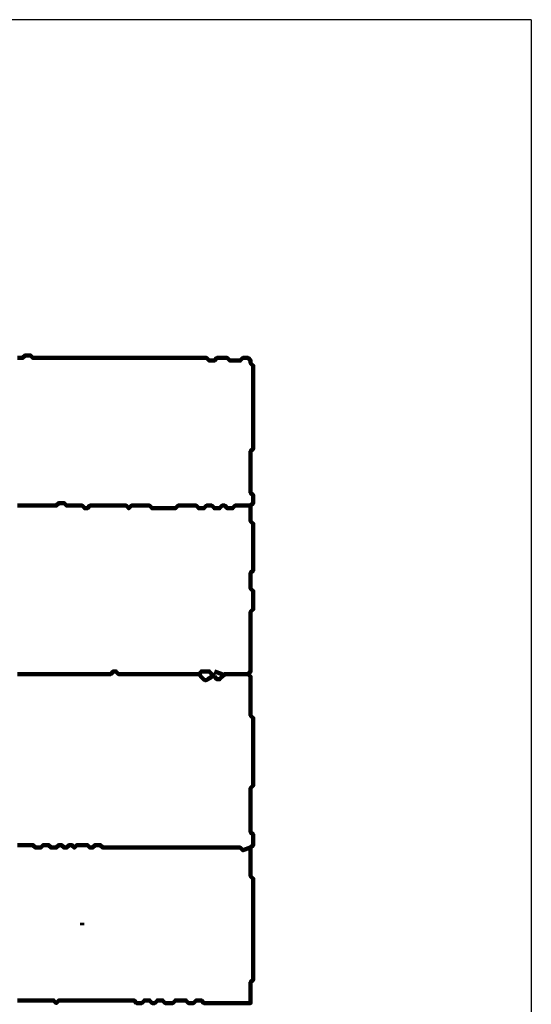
# Model space of a CAD drawing. Header units: metres. Extents: x 1959 to 4131, y 3282 to 4313.
# Tile 245 of 256: x 2412.93 to 2414.75, y 4305.34 to 4308.85. Entities that reach past the tile are written whole.
import ezdxf

# ---------------------------------------------------------------- set-up
doc = ezdxf.new("R2010")
doc.units = ezdxf.units.M
doc.layers.add('Dibujo', color=7, linetype='Continuous')
doc.layers.add('P', color=250, linetype='Continuous', lineweight=100)

msp = doc.modelspace()

# ---------------------------------------------------------------- linework, layer by layer
at = {"layer": 'Dibujo', "color": 0, "linetype": 'ByBlock'}
for q in [(2397.7548, 4308.8496), (2414.7548, 4283.1496)]:
    msp.add_line((2414.7548, 4308.8496), q, dxfattribs=at)
at = {"layer": 'P', "color": 0, "linetype": 'Continuous'}
for points in [[(2412.9245, 4307.6441), (2412.9337, 4307.6441), (2412.943, 4307.6441), (2412.9522, 4307.6534), (2412.9614, 4307.6534), (2412.9707, 4307.6534), (2412.9799, 4307.6441), (2412.9891, 4307.6441), (2412.9983, 4307.6441), (2413.0076, 4307.6441), (2413.0168, 4307.6441), (2413.026, 4307.6441), (2413.0353, 4307.6441), (2413.0445, 4307.6441), (2413.0537, 4307.6441), (2413.063, 4307.6441), (2413.0722, 4307.6441), (2413.0814, 4307.6441), (2413.0907, 4307.6441), (2413.0999, 4307.6441), (2413.1091, 4307.6441), (2413.1183, 4307.6441), (2413.1276, 4307.6441), (2413.1368, 4307.6441), (2413.146, 4307.6441), (2413.1553, 4307.6441), (2413.1645, 4307.6441), (2413.1737, 4307.6441), (2413.183, 4307.6441), (2413.1922, 4307.6441), (2413.2014, 4307.6441), (2413.2107, 4307.6441), (2413.2199, 4307.6441), (2413.2291, 4307.6441), (2413.2383, 4307.6441), (2413.2476, 4307.6441), (2413.2568, 4307.6441), (2413.266, 4307.6441), (2413.2753, 4307.6441), (2413.2845, 4307.6441), (2413.2937, 4307.6441), (2413.303, 4307.6441), (2413.3122, 4307.6441), (2413.3214, 4307.6441), (2413.3307, 4307.6441), (2413.3399, 4307.6441), (2413.3491, 4307.6441), (2413.3583, 4307.6441), (2413.3676, 4307.6441), (2413.3768, 4307.6441), (2413.386, 4307.6441), (2413.3953, 4307.6441), (2413.4045, 4307.6441), (2413.4137, 4307.6441), (2413.423, 4307.6441), (2413.4322, 4307.6441), (2413.4414, 4307.6441), (2413.4507, 4307.6441), (2413.4599, 4307.6441), (2413.4691, 4307.6441), (2413.4783, 4307.6441), (2413.4876, 4307.6441), (2413.4968, 4307.6441), (2413.506, 4307.6441), (2413.5153, 4307.6441), (2413.5245, 4307.6441), (2413.5337, 4307.6441), (2413.543, 4307.6441), (2413.5522, 4307.6441), (2413.5614, 4307.6441), (2413.5707, 4307.6441), (2413.5799, 4307.6441), (2413.5891, 4307.6441), (2413.5983, 4307.6441), (2413.6076, 4307.6349), (2413.6168, 4307.6349), (2413.626, 4307.6349), (2413.6353, 4307.6441), (2413.6445, 4307.6441), (2413.6537, 4307.6441), (2413.663, 4307.6441), (2413.6722, 4307.6441), (2413.6814, 4307.6349), (2413.6907, 4307.6349), (2413.6999, 4307.6349), (2413.7091, 4307.6349), (2413.7183, 4307.6349), (2413.7276, 4307.6441), (2413.7368, 4307.6441), (2413.746, 4307.6441), (2413.7553, 4307.6349), (2413.7553, 4307.6257), (2413.7645, 4307.6164), (2413.7645, 4307.6072), (2413.7645, 4307.598), (2413.7645, 4307.5887), (2413.7645, 4307.5795), (2413.7645, 4307.5703), (2413.7645, 4307.561), (2413.7645, 4307.5518), (2413.7645, 4307.5426), (2413.7645, 4307.5334), (2413.7645, 4307.5241), (2413.7645, 4307.5149), (2413.7645, 4307.5057), (2413.7645, 4307.4964), (2413.7645, 4307.4872), (2413.7645, 4307.478), (2413.7645, 4307.4687), (2413.7645, 4307.4595), (2413.7645, 4307.4503), (2413.7645, 4307.441), (2413.7645, 4307.4318), (2413.7645, 4307.4226), (2413.7645, 4307.4134), (2413.7645, 4307.4041), (2413.7645, 4307.3949), (2413.7645, 4307.3857), (2413.7645, 4307.3764), (2413.7645, 4307.3672), (2413.7645, 4307.358), (2413.7645, 4307.3487), (2413.7645, 4307.3395), (2413.7645, 4307.3303), (2413.7645, 4307.321), (2413.7553, 4307.3118), (2413.7553, 4307.3026), (2413.7553, 4307.2934), (2413.7553, 4307.2841), (2413.7553, 4307.2749), (2413.7553, 4307.2657), (2413.7553, 4307.2564), (2413.7553, 4307.2472), (2413.7553, 4307.238), (2413.7553, 4307.2287), (2413.7553, 4307.2195), (2413.7553, 4307.2103), (2413.7553, 4307.201), (2413.7553, 4307.1918), (2413.7553, 4307.1826), (2413.7553, 4307.1734), (2413.7553, 4307.1641), (2413.7645, 4307.1549), (2413.7645, 4307.1457), (2413.7645, 4307.1364), (2413.7645, 4307.1272), (2413.7553, 4307.118), (2413.7553, 4307.1087), (2413.7553, 4307.0995), (2413.7553, 4307.0903), (2413.7553, 4307.081), (2413.7553, 4307.0718), (2413.7553, 4307.0626), (2413.7645, 4307.0534), (2413.7645, 4307.0441), (2413.7645, 4307.0349), (2413.7645, 4307.0257), (2413.7645, 4307.0164), (2413.7645, 4307.0072), (2413.7645, 4306.998), (2413.7645, 4306.9887), (2413.7645, 4306.9795), (2413.7645, 4306.9703), (2413.7645, 4306.961), (2413.7645, 4306.9518), (2413.7645, 4306.9426), (2413.7645, 4306.9334), (2413.7645, 4306.9241), (2413.7645, 4306.9149), (2413.7645, 4306.9057), (2413.7645, 4306.8964), (2413.7645, 4306.8872), (2413.7553, 4306.878), (2413.7553, 4306.8687), (2413.7553, 4306.8595), (2413.7553, 4306.8503), (2413.7553, 4306.841), (2413.7553, 4306.8318), (2413.7553, 4306.8226), (2413.7645, 4306.8134), (2413.7645, 4306.8041), (2413.7645, 4306.7949), (2413.7645, 4306.7857), (2413.7645, 4306.7764), (2413.7645, 4306.7672), (2413.7645, 4306.758), (2413.7645, 4306.7487), (2413.7553, 4306.7395), (2413.7553, 4306.7303), (2413.7553, 4306.721), (2413.7553, 4306.7118), (2413.7553, 4306.7026), (2413.7553, 4306.6934), (2413.7553, 4306.6841), (2413.7553, 4306.6749), (2413.7553, 4306.6657), (2413.7553, 4306.6564), (2413.7553, 4306.6472), (2413.7553, 4306.638), (2413.7553, 4306.6287), (2413.7553, 4306.6195), (2413.7553, 4306.6103), (2413.7553, 4306.601), (2413.7553, 4306.5918), (2413.7553, 4306.5826), (2413.7553, 4306.5734), (2413.7553, 4306.5641), (2413.7553, 4306.5549), (2413.7553, 4306.5457), (2413.7553, 4306.5364), (2413.7553, 4306.5272), (2413.746, 4306.518), (2413.7553, 4306.5087), (2413.7553, 4306.4995), (2413.7553, 4306.4903), (2413.7553, 4306.481), (2413.7553, 4306.4718), (2413.7553, 4306.4626), (2413.7553, 4306.4534), (2413.7553, 4306.4441), (2413.7553, 4306.4349), (2413.7553, 4306.4257), (2413.7553, 4306.4164), (2413.7553, 4306.4072), (2413.7553, 4306.398), (2413.7553, 4306.3887), (2413.7553, 4306.3795), (2413.7553, 4306.3703), (2413.7645, 4306.361), (2413.7645, 4306.3518), (2413.7645, 4306.3426), (2413.7645, 4306.3334), (2413.7645, 4306.3241), (2413.7645, 4306.3149), (2413.7645, 4306.3057), (2413.7645, 4306.2964), (2413.7645, 4306.2872), (2413.7645, 4306.278), (2413.7645, 4306.2687), (2413.7645, 4306.2595), (2413.7645, 4306.2503), (2413.7645, 4306.241), (2413.7645, 4306.2318), (2413.7645, 4306.2226), (2413.7645, 4306.2134), (2413.7645, 4306.2041), (2413.7645, 4306.1949), (2413.7645, 4306.1857), (2413.7645, 4306.1764), (2413.7645, 4306.1672), (2413.7645, 4306.158), (2413.7645, 4306.1487), (2413.7645, 4306.1395), (2413.7645, 4306.1303), (2413.7645, 4306.121), (2413.7553, 4306.1118), (2413.7553, 4306.1026), (2413.7553, 4306.0934), (2413.7553, 4306.0841), (2413.7553, 4306.0749), (2413.7553, 4306.0657), (2413.7553, 4306.0564), (2413.7553, 4306.0472), (2413.7553, 4306.038), (2413.7553, 4306.0287), (2413.7553, 4306.0195), (2413.7553, 4306.0103), (2413.7553, 4306.001), (2413.7553, 4305.9918), (2413.7553, 4305.9826), (2413.7553, 4305.9734), (2413.7553, 4305.9641), (2413.7553, 4305.9549), (2413.7645, 4305.9457), (2413.7645, 4305.9364), (2413.7645, 4305.9272), (2413.7645, 4305.918), (2413.7645, 4305.9087), (2413.7553, 4305.8995), (2413.7553, 4305.8903), (2413.7553, 4305.881), (2413.7553, 4305.8718), (2413.7553, 4305.8626), (2413.7553, 4305.8534), (2413.7553, 4305.8441), (2413.7553, 4305.8349), (2413.7553, 4305.8257), (2413.7553, 4305.8164), (2413.7553, 4305.8072), (2413.7553, 4305.798), (2413.7645, 4305.7887), (2413.7645, 4305.7795), (2413.7645, 4305.7703), (2413.7645, 4305.761), (2413.7645, 4305.7518), (2413.7645, 4305.7426), (2413.7645, 4305.7334), (2413.7645, 4305.7241), (2413.7645, 4305.7149), (2413.7645, 4305.7057), (2413.7645, 4305.6964), (2413.7645, 4305.6872), (2413.7645, 4305.678), (2413.7645, 4305.6687), (2413.7645, 4305.6595), (2413.7645, 4305.6503), (2413.7645, 4305.641), (2413.7645, 4305.6318), (2413.7645, 4305.6226), (2413.7645, 4305.6134), (2413.7645, 4305.6041), (2413.7645, 4305.5949), (2413.7645, 4305.5857), (2413.7645, 4305.5764), (2413.7645, 4305.5672), (2413.7645, 4305.558), (2413.7645, 4305.5487), (2413.7645, 4305.5395), (2413.7645, 4305.5303), (2413.7645, 4305.521), (2413.7645, 4305.5118), (2413.7645, 4305.5026), (2413.7645, 4305.4934), (2413.7645, 4305.4841), (2413.7645, 4305.4749), (2413.7645, 4305.4657), (2413.7645, 4305.4564), (2413.7645, 4305.4472), (2413.7645, 4305.438), (2413.7645, 4305.4287), (2413.7553, 4305.4195), (2413.7553, 4305.4103), (2413.7553, 4305.401), (2413.7553, 4305.3918), (2413.7553, 4305.3826), (2413.7553, 4305.3734), (2413.7553, 4305.3641), (2413.7553, 4305.3549), (2413.7553, 4305.3457), (2413.746, 4305.3457), (2413.7368, 4305.3457), (2413.7276, 4305.3457), (2413.7183, 4305.3457), (2413.7091, 4305.3457), (2413.6999, 4305.3457), (2413.6907, 4305.3457), (2413.6814, 4305.3457), (2413.6722, 4305.3457), (2413.663, 4305.3457), (2413.6537, 4305.3457), (2413.6445, 4305.3457), (2413.6353, 4305.3457), (2413.626, 4305.3457), (2413.6168, 4305.3457), (2413.6076, 4305.3457), (2413.5983, 4305.3457), (2413.5891, 4305.3457), (2413.5799, 4305.3549), (2413.5707, 4305.3549), (2413.5614, 4305.3549), (2413.5522, 4305.3457), (2413.543, 4305.3457), (2413.5337, 4305.3457), (2413.5245, 4305.3549), (2413.5153, 4305.3549), (2413.506, 4305.3549), (2413.4968, 4305.3549), (2413.4876, 4305.3549), (2413.4783, 4305.3457), (2413.4691, 4305.3457), (2413.4599, 4305.3457), (2413.4507, 4305.3457), (2413.4414, 4305.3549), (2413.4322, 4305.3549), (2413.423, 4305.3549), (2413.4137, 4305.3457), (2413.4045, 4305.3457), (2413.3953, 4305.3549), (2413.386, 4305.3549), (2413.3768, 4305.3549), (2413.3676, 4305.3457), (2413.3583, 4305.3457), (2413.3491, 4305.3457), (2413.3399, 4305.3549), (2413.3307, 4305.3549), (2413.3214, 4305.3549), (2413.3122, 4305.3549), (2413.303, 4305.3549), (2413.2937, 4305.3549), (2413.2845, 4305.3549), (2413.2753, 4305.3549), (2413.266, 4305.3549), (2413.2568, 4305.3549), (2413.2476, 4305.3549), (2413.2383, 4305.3549), (2413.2291, 4305.3549), (2413.2199, 4305.3549), (2413.2107, 4305.3549), (2413.2014, 4305.3549), (2413.1922, 4305.3549), (2413.183, 4305.3549), (2413.1737, 4305.3549), (2413.1645, 4305.3549), (2413.1553, 4305.3549), (2413.146, 4305.3549), (2413.1368, 4305.3549), (2413.1276, 4305.3549), (2413.1183, 4305.3549), (2413.1091, 4305.3549), (2413.0999, 4305.3549), (2413.0907, 4305.3549), (2413.0814, 4305.3549), (2413.0722, 4305.3549), (2413.063, 4305.3457), (2413.0537, 4305.3549), (2413.0445, 4305.3549), (2413.0353, 4305.3549), (2413.026, 4305.3549), (2413.0168, 4305.3549), (2413.0076, 4305.3549), (2412.9983, 4305.3549), (2412.9891, 4305.3549), (2412.9799, 4305.3549), (2412.9707, 4305.3549), (2412.9614, 4305.3549), (2412.9522, 4305.3549), (2412.943, 4305.3549), (2412.9337, 4305.3549), (2412.9245, 4305.3549)], [(2412.9245, 4307.118), (2412.9337, 4307.118), (2412.943, 4307.118), (2412.9522, 4307.118), (2412.9614, 4307.118), (2412.9707, 4307.118), (2412.9799, 4307.118), (2412.9891, 4307.118), (2412.9983, 4307.118), (2413.0076, 4307.118), (2413.0168, 4307.118), (2413.026, 4307.118), (2413.0353, 4307.118), (2413.0445, 4307.118), (2413.0537, 4307.118), (2413.063, 4307.118), (2413.0722, 4307.1272), (2413.0814, 4307.1272), (2413.0907, 4307.1272), (2413.0999, 4307.118), (2413.1091, 4307.118), (2413.1183, 4307.118), (2413.1276, 4307.118), (2413.1368, 4307.118), (2413.146, 4307.118), (2413.1553, 4307.118), (2413.1645, 4307.1087), (2413.1737, 4307.1087), (2413.183, 4307.118), (2413.1922, 4307.118), (2413.2014, 4307.118), (2413.2107, 4307.118), (2413.2199, 4307.118), (2413.2291, 4307.118), (2413.2383, 4307.118), (2413.2476, 4307.118), (2413.2568, 4307.118), (2413.266, 4307.118), (2413.2753, 4307.118), (2413.2845, 4307.118), (2413.2937, 4307.118), (2413.303, 4307.118), (2413.3122, 4307.118), (2413.3214, 4307.1087), (2413.3307, 4307.118), (2413.3399, 4307.118), (2413.3491, 4307.118), (2413.3583, 4307.118), (2413.3676, 4307.118), (2413.3768, 4307.118), (2413.386, 4307.118), (2413.3953, 4307.118), (2413.4045, 4307.1087), (2413.4137, 4307.1087), (2413.423, 4307.1087), (2413.4322, 4307.1087), (2413.4414, 4307.1087), (2413.4507, 4307.1087), (2413.4599, 4307.1087), (2413.4691, 4307.1087), (2413.4783, 4307.1087), (2413.4876, 4307.1087), (2413.4968, 4307.118), (2413.506, 4307.118), (2413.5153, 4307.118), (2413.5245, 4307.118), (2413.5337, 4307.118), (2413.543, 4307.118), (2413.5522, 4307.118), (2413.5614, 4307.118), (2413.5707, 4307.1087), (2413.5799, 4307.1087), (2413.5891, 4307.1087), (2413.5983, 4307.118), (2413.6076, 4307.118), (2413.6168, 4307.118), (2413.626, 4307.1087), (2413.6353, 4307.1087), (2413.6445, 4307.1087), (2413.6537, 4307.118), (2413.663, 4307.118), (2413.6722, 4307.1087), (2413.6814, 4307.1087), (2413.6907, 4307.1087), (2413.6999, 4307.118), (2413.7091, 4307.118), (2413.7183, 4307.118), (2413.7276, 4307.118), (2413.7553, 4307.118)], [(2412.9245, 4306.518), (2412.9337, 4306.518), (2412.943, 4306.518), (2412.9522, 4306.518), (2412.9614, 4306.518), (2412.9707, 4306.518), (2412.9799, 4306.518), (2412.9891, 4306.518), (2412.9983, 4306.518), (2413.0076, 4306.518), (2413.0168, 4306.518), (2413.026, 4306.518), (2413.0353, 4306.518), (2413.0445, 4306.518), (2413.0537, 4306.518), (2413.063, 4306.518), (2413.0722, 4306.518), (2413.0814, 4306.518), (2413.0907, 4306.518), (2413.0999, 4306.518), (2413.1091, 4306.518), (2413.1183, 4306.518), (2413.1276, 4306.518), (2413.1368, 4306.518), (2413.146, 4306.518), (2413.1553, 4306.518), (2413.1645, 4306.518), (2413.1737, 4306.518), (2413.183, 4306.518), (2413.1922, 4306.518), (2413.2014, 4306.518), (2413.2107, 4306.518), (2413.2199, 4306.518), (2413.2291, 4306.518), (2413.2383, 4306.518), (2413.2476, 4306.518), (2413.2568, 4306.518), (2413.266, 4306.5272), (2413.2753, 4306.5272), (2413.2845, 4306.518), (2413.2937, 4306.518), (2413.303, 4306.518), (2413.3122, 4306.518), (2413.3214, 4306.518), (2413.3307, 4306.518), (2413.3399, 4306.518), (2413.3491, 4306.518), (2413.3583, 4306.518), (2413.3676, 4306.518), (2413.3768, 4306.518), (2413.386, 4306.518), (2413.3953, 4306.518), (2413.4045, 4306.518), (2413.4137, 4306.518), (2413.423, 4306.518), (2413.4322, 4306.518), (2413.4414, 4306.518), (2413.4507, 4306.518), (2413.4599, 4306.518), (2413.4691, 4306.518), (2413.4783, 4306.518), (2413.4876, 4306.518), (2413.4968, 4306.518), (2413.506, 4306.518), (2413.5153, 4306.518), (2413.5245, 4306.518), (2413.5337, 4306.518), (2413.543, 4306.518), (2413.5522, 4306.518), (2413.5614, 4306.518), (2413.5707, 4306.518), (2413.5799, 4306.5272), (2413.5891, 4306.5272), (2413.5983, 4306.5272), (2413.6076, 4306.5272), (2413.6168, 4306.518), (2413.626, 4306.5087), (2413.6353, 4306.4995), (2413.6445, 4306.4995), (2413.6537, 4306.5087), (2413.663, 4306.518), (2413.6722, 4306.518), (2413.6814, 4306.518), (2413.6907, 4306.518), (2413.6999, 4306.518), (2413.7091, 4306.518), (2413.746, 4306.518)], [(2413.5707, 4306.518), (2413.5753, 4306.5134), (2413.5783, 4306.5087), (2413.5814, 4306.5057), (2413.5845, 4306.5026), (2413.5891, 4306.498), (2413.5922, 4306.4964), (2413.5968, 4306.4964), (2413.6014, 4306.498), (2413.6045, 4306.501), (2413.6076, 4306.5026), (2413.6122, 4306.5057), (2413.6168, 4306.5087)], [(2413.626, 4306.5272), (2413.6537, 4306.518)], [(2412.9245, 4305.9087), (2412.9337, 4305.9087), (2412.943, 4305.9087), (2412.9522, 4305.9087), (2412.9614, 4305.9087), (2412.9707, 4305.9087), (2412.9799, 4305.9087), (2412.9891, 4305.8995), (2412.9983, 4305.8995), (2413.0076, 4305.8995), (2413.0168, 4305.9087), (2413.026, 4305.9087), (2413.0353, 4305.9087), (2413.0445, 4305.8995), (2413.0537, 4305.8995), (2413.063, 4305.8995), (2413.0722, 4305.9087), (2413.0814, 4305.9087), (2413.0907, 4305.8995), (2413.0999, 4305.8995), (2413.1091, 4305.9087), (2413.1183, 4305.9087), (2413.1276, 4305.8995), (2413.1368, 4305.9087), (2413.146, 4305.9087), (2413.1553, 4305.9087), (2413.1645, 4305.9087), (2413.1737, 4305.9087), (2413.183, 4305.8995), (2413.1922, 4305.8995), (2413.2014, 4305.9087), (2413.2107, 4305.9087), (2413.2199, 4305.9087), (2413.2291, 4305.8995), (2413.2383, 4305.8995), (2413.2476, 4305.8995), (2413.2568, 4305.8995), (2413.266, 4305.8995), (2413.2753, 4305.8995), (2413.2845, 4305.8995), (2413.2937, 4305.8995), (2413.303, 4305.8995), (2413.3122, 4305.8995), (2413.3214, 4305.8995), (2413.3307, 4305.8995), (2413.3399, 4305.8995), (2413.3491, 4305.8995), (2413.3583, 4305.8995), (2413.3676, 4305.8995), (2413.3768, 4305.8995), (2413.386, 4305.8995), (2413.3953, 4305.8995), (2413.4045, 4305.8995), (2413.4137, 4305.8995), (2413.423, 4305.8995), (2413.4322, 4305.8995), (2413.4414, 4305.8995), (2413.4507, 4305.8995), (2413.4599, 4305.8995), (2413.4691, 4305.8995), (2413.4783, 4305.8995), (2413.4876, 4305.8995), (2413.4968, 4305.8995), (2413.506, 4305.8995), (2413.5153, 4305.8995), (2413.5245, 4305.8995), (2413.5337, 4305.8995), (2413.543, 4305.8995), (2413.5522, 4305.8995), (2413.5614, 4305.8995), (2413.5707, 4305.8995), (2413.5799, 4305.8995), (2413.5891, 4305.8995), (2413.5983, 4305.8995), (2413.6076, 4305.8995), (2413.6168, 4305.8995), (2413.626, 4305.8995), (2413.6353, 4305.8995), (2413.6445, 4305.8995), (2413.6537, 4305.8995), (2413.663, 4305.8995), (2413.6722, 4305.8995), (2413.6814, 4305.8995), (2413.6907, 4305.8995), (2413.6999, 4305.8995), (2413.7091, 4305.8995), (2413.7183, 4305.8995), (2413.7276, 4305.8903), (2413.7553, 4305.8995)], [(2413.1553, 4305.6318), (2413.1553, 4305.6226)]]:
    msp.add_lwpolyline(points, dxfattribs=at)

doc.saveas('drawing.dxf')
